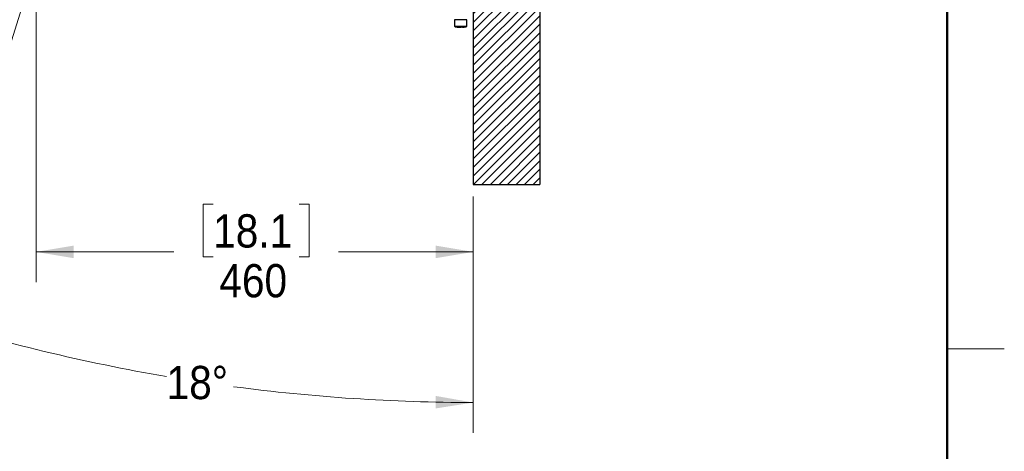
# Model space of a CAD drawing. Header units: millimetres. Extents: x 0 to 844, y -2 to 552.
# Tile 49 of 65: x 741 to 844, y 129 to 174. Entities that reach past the tile are written whole.
import ezdxf

# ---------------------------------------------------------------- set-up
doc = ezdxf.new("R2010")
doc.units = ezdxf.units.MM
doc.styles.add('SLDTEXTSTYLE0', font='GOTHIC.TTF', dxfattribs={"width": 0.913})
doc.dimstyles.new('SLDDIMSTYLE0', dxfattribs={"dimtxt": 3.5, "dimasz": 3.9624, "dimexe": 0, "dimexo": 0.0625, "dimgap": 0.875, "dimtad": 0, "dimtih": 1, "dimtoh": 1, "dimdec": 0, "dimlfac": 10, "dimrnd": 1e-09, "dimzin": 12, "dimdsep": 46, "dimtxsty": 'SLDTEXTSTYLE0', "dimsah": 1, "dimcen": 0.09, "dimadec": 0, "dimazin": 3, "dimtfac": 1, "dimtdec": 3, "dimtofl": 0, "dimtmove": 0, "dimatfit": 3, "dimfxl": 1, "dimfrac": 2, "dimtolj": 1, "dimtzin": 12, "dimarcsym": 0})
doc.dimstyles.new('SLDDIMSTYLE8', dxfattribs={"dimtxt": 3.5, "dimasz": 3.9624, "dimexe": 0, "dimexo": 0.0625, "dimgap": 0.875, "dimtad": 0, "dimtih": 1, "dimtoh": 1, "dimdec": 4, "dimlfac": 10, "dimzin": 12, "dimdsep": 46, "dimtxsty": 'SLDTEXTSTYLE0', "dimsah": 1, "dimcen": 0.09, "dimadec": 0, "dimazin": 3, "dimtfac": 1, "dimtdec": 0, "dimtofl": 0, "dimtmove": 0, "dimatfit": 3, "dimfxl": 1, "dimfrac": 2, "dimtolj": 1, "dimtzin": 12, "dimarcsym": 0})

# ---------------------------------------------------------------- blocks, each defined once
blk = doc.blocks.new('_D_21')
at = {"color": 7, "linetype": 'Continuous', "lineweight": 0}
for p, q in [((742.06, 179.62), (729.53, 139.95)), ((788.32, 155.76), (788.32, 130.89))]:
    blk.add_line(p, q, dxfattribs=at)
at = {"color": 7, "linetype": 'Continuous', "lineweight": 18}
for start, end in [(252.48, 260.3309), (262.4542, 270)]:
    blk.add_arc((788.32, 326.18), 192.11, start, end, dxfattribs=at)
for points in [[(730.49, 142.97), (734.09, 141.19), (734.47, 142.45)], [(788.32, 134.06), (784.37, 134.76), (784.35, 133.44)]]:
    blk.add_solid(points, dxfattribs=at)
at = {"color": 7, "linetype": 'Continuous', "lineweight": 18, "insert": (756.05, 137.92), "char_height": 3.5, "attachment_point": 1, "style": 'SLDTEXTSTYLE0'}
blk.add_mtext('18°', dxfattribs=at)
blk = doc.blocks.new('_D_22')
at = {"color": 7, "linetype": 'Continuous', "lineweight": 0}
for p, q in [((742.31, 179.11), (742.31, 146.75)), ((788.32, 155.76), (788.32, 146.75)), ((760.95, 154.96), (759.89, 154.96)), ((759.89, 154.96), (759.89, 149.41)), ((770.01, 154.96), (771.07, 154.96)), ((771.07, 154.96), (771.07, 149.41)), ((742.31, 149.92), (756.82, 149.92)), ((759.89, 149.41), (760.95, 149.41)), ((771.07, 149.41), (770.01, 149.41)), ((788.32, 149.92), (774.14, 149.92))]:
    blk.add_line(p, q, dxfattribs=at)
at = {"color": 7, "linetype": 'Continuous', "lineweight": 18}
for points in [[(742.31, 149.92), (746.27, 149.26), (746.27, 150.58)], [(788.32, 149.92), (784.36, 150.58), (784.36, 149.26)]]:
    blk.add_solid(points, dxfattribs=at)
at = {"color": 7, "linetype": 'Continuous', "lineweight": 18, "char_height": 3.5, "attachment_point": 1, "style": 'SLDTEXTSTYLE0'}
for s, insert in [('18.1', (760.95, 153.88)), ('460', (761.6, 148.64))]:
    blk.add_mtext(s, dxfattribs=dict(at, insert=insert))

msp = doc.modelspace()

# ---------------------------------------------------------------- hatches: boundary and pattern name
at = {"linetype": 'Continuous'}
h = msp.add_hatch(dxfattribs=at)
h.set_pattern_fill('ANSI31', scale=0.2, style=0)
h.paths.add_polyline_path([(788.321325, 157.025277), (795.321325, 157.025277), (795.321325, 312.025277), (761.321325, 312.025277), (761.321325, 305.025277), (788.321325, 305.025277)], flags=0)

# ---------------------------------------------------------------- linework, layer by layer
at = {"color": 7, "linetype": 'Continuous', "lineweight": 50}
msp.add_line((838.2, 546.1), (838.2, 12.7), dxfattribs=at)
at = {"color": 254, "linetype": 'Continuous', "lineweight": 25}
for p, q in [((795.321325, 312.025277), (795.321325, 157.025277)), ((788.321325, 305.025277), (788.321325, 157.025277)), ((788.321325, 157.025277), (795.321325, 157.025277))]:
    msp.add_line(p, q, dxfattribs=at)
at = {"color": 7, "linetype": 'Continuous', "lineweight": 25}
for p, q in [((786.368975, 174.364489), (786.336325, 174.331839)), ((786.336325, 174.331839), (786.336325, 173.681439)), ((787.642325, 174.331839), (786.336325, 174.331839)), ((787.226949, 174.364489), (786.368975, 174.364489)), ((787.609675, 174.364489), (787.226949, 174.364489)), ((787.642325, 174.331839), (787.609675, 174.364489)), ((787.642325, 173.681439), (787.642325, 174.331839)), ((786.336325, 173.681439), (786.401625, 173.616139)), ((786.336325, 173.681439), (787.642325, 173.681439)), ((786.401625, 173.616139), (787.577025, 173.616139)), ((786.61385, 173.616139), (786.630175, 173.575489)), ((786.630175, 173.575489), (787.064284, 173.575489)), ((787.070634, 173.616139), (787.064284, 173.575489)), ((787.184923, 173.575489), (787.064284, 173.575489)), ((787.184923, 173.575489), (787.191273, 173.616139)), ((787.184923, 173.575489), (787.348475, 173.575489)), ((787.348475, 173.575489), (787.3648, 173.616139)), ((787.577025, 173.616139), (787.642325, 173.681439))]:
    msp.add_line(p, q, dxfattribs=at)
at = {"color": 7, "linetype": 'Continuous', "lineweight": 18}
msp.add_line((838.2, 139.7), (844.2, 139.7), dxfattribs=at)

# ---------------------------------------------------------------- dimensions: what is measured, and where the dimension line sits
dim = msp.add_angular_dim_2l(base=(743.164893, 139.445535), line1=((742.437737, 180.830598), (781.055019, 303.160057)), line2=((788.321325, 157.025277), (788.321325, 305.025277)), dimstyle='SLDDIMSTYLE8', dxfattribs=at)
dim.commit()
dim.dimension.update_dxf_attribs({"geometry": '_D_21', "text_midpoint": (759.573734, 136.226179), "dimtype": 162})
dim = msp.add_linear_dim(base=(788.321325, 149.923957), p1=(742.306774, 180.37756), p2=(788.321325, 157.025277), dimstyle='SLDDIMSTYLE0', dxfattribs=at)
dim.commit()
dim.dimension.update_dxf_attribs({"geometry": '_D_22', "text_midpoint": (765.479388, 149.923957), "dimtype": 160})

doc.saveas('drawing.dxf')
